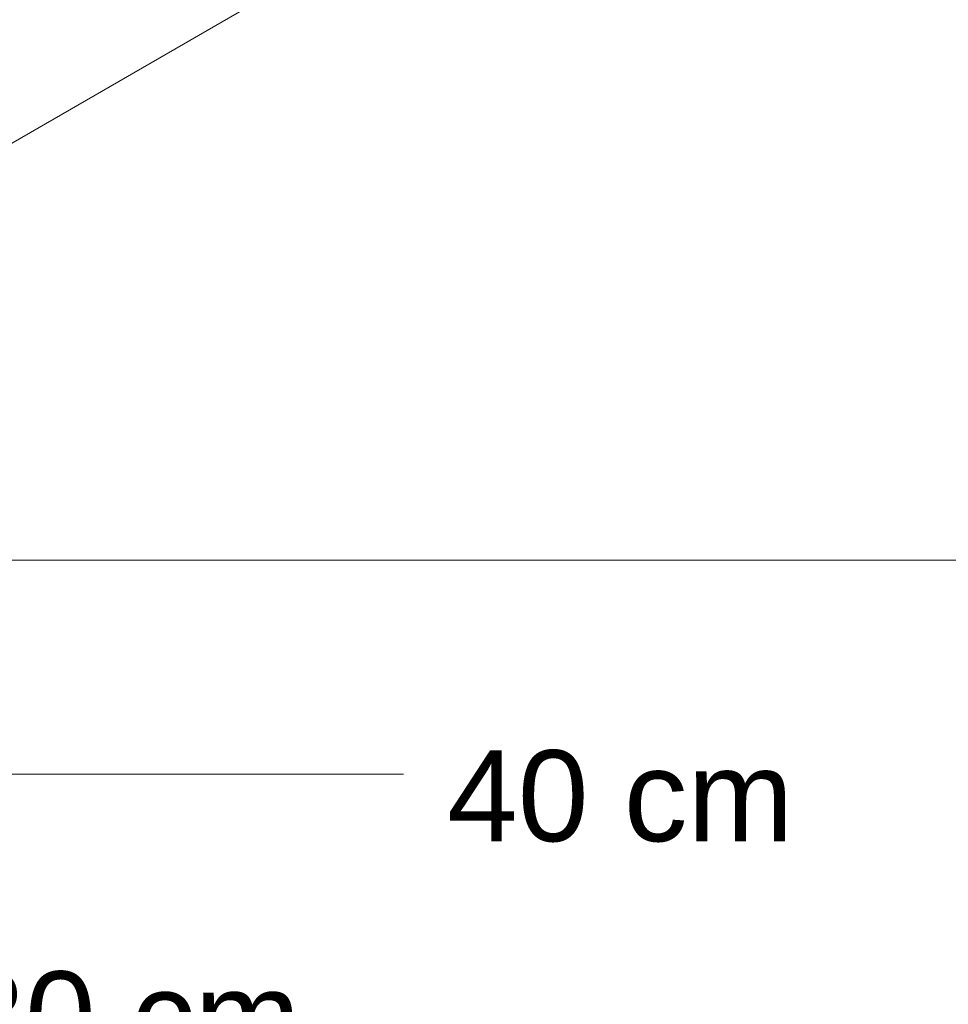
# Model space of a CAD drawing. Header units: millimetres. Extents: x 2 to 902, y -447 to 199.
# Tile 94 of 255: x 54.14 to 56.38, y 34.76 to 37.14. Entities that reach past the tile are written whole.
import ezdxf

# ---------------------------------------------------------------- set-up
doc = ezdxf.new("R2010")
doc.units = ezdxf.units.MM
doc.header["$MEASUREMENT"] = 0
doc.linetypes.add('NULL', pattern=[0])
for name, color, linetype, lineweight in [('Cotas', 1, 'Continuous', 0), ('IFC-Laje-Contorno', 134, 'Continuous', 5), ('Textos', 7, 'Continuous', 9)]:
    doc.layers.add(name, color=color, linetype=linetype, lineweight=lineweight)
doc.styles.add('Arial', font='arial.ttf')

msp = doc.modelspace()

# ---------------------------------------------------------------- linework, layer by layer
at = {"layer": 'Cotas'}
for points in [[(51.9364, 35.8298), (56.9354, 35.8298)], [(51.9364, 35.3124), (55.0661, 35.3124)]]:
    msp.add_lwpolyline(points, dxfattribs=at)
at = {"layer": 'IFC-Laje-Contorno', "color": 7, "lineweight": 5}
for p in [(51.2312, 35.1709), (51.5776, 35.3709)]:
    msp.add_line(p, (57.4692, 38.7724), dxfattribs=at)

# ---------------------------------------------------------------- texts
at = {"layer": 'Textos', "linetype": 'NULL', "char_height": 0.22, "width": 1.673811, "attachment_point": 7, "line_spacing_factor": 0.6, "style": 'Arial'}
for s, insert in [('40 cm', (55.1714, 35.1474)), ('30 cm', (53.9802, 34.6128))]:
    msp.add_mtext(s, dxfattribs=dict(at, insert=insert))

doc.saveas('drawing.dxf')
